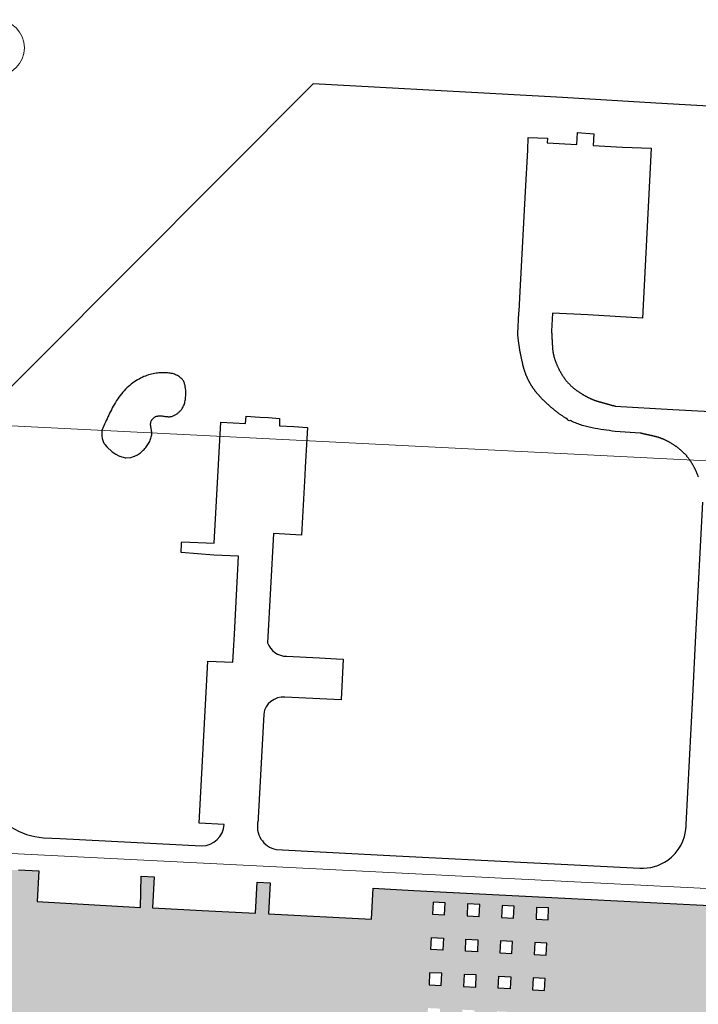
# Model space of a CAD drawing. Header units: millimetres. Extents: x 32690613 to 32693005, y 5343732 to 5344571.
# Tile 149 of 234: x 32692448 to 32692569, y 5344375 to 5344550. Entities that reach past the tile are written whole.
import ezdxf

# ---------------------------------------------------------------- set-up
doc = ezdxf.new("R2010")
doc.units = ezdxf.units.MM
doc.header["$LTSCALE"] = 20
doc.layers.get('0').update_dxf_attribs({"lineweight": 18})
doc.layers.get('DEFPOINTS').update_dxf_attribs({"color": 11, "lineweight": 18})
doc.layers.add('Fläche', color=7, linetype='Continuous', lineweight=18, true_color=0xf0ffe0)
doc.layers.add('Straße', color=30, linetype='Continuous', plot=False)

# ---------------------------------------------------------------- blocks, each defined once
blk = doc.blocks.new('A$C78070446')
for p, q in [((4469505.56, 5343027.12), (4470255.14, 5342959.86)), ((4469498.77, 5342951.42), (4470248.35, 5342884.17))]:
    blk.add_line(p, q)
blk.add_circle((4469734.22, 5343073.94), 5)

msp = doc.modelspace()

# ---------------------------------------------------------------- hatches: boundary and pattern name
at = {"layer": 'Fläche'}
h = msp.add_hatch(color=256, dxfattribs=at)
h.dxf.hatch_style = 1
h.paths.add_polyline_path([(32692528.41, 5344359.03), (32692528.51, 5344361.19), (32692526.37, 5344361.3), (32692526.26, 5344359.14)], flags=16)
h.paths.add_polyline_path([(32692522.58, 5344365.62), (32692522.68, 5344367.77), (32692520.52, 5344367.88), (32692520.42, 5344365.73)], flags=16)
h.paths.add_polyline_path([(32692534.54, 5344358.72), (32692534.65, 5344360.89), (32692532.5, 5344361), (32692532.39, 5344358.83)], flags=16)
h.paths.add_polyline_path([(32692522.28, 5344359.35), (32692522.38, 5344361.49), (32692520.22, 5344361.59), (32692520.11, 5344359.46)], flags=16)
h.paths.add_polyline_path([(32692528.71, 5344365.33), (32692528.82, 5344367.47), (32692526.67, 5344367.58), (32692526.57, 5344365.43)], flags=16)
h.paths.add_polyline_path([(32692534.85, 5344365.03), (32692534.95, 5344367.18), (32692532.8, 5344367.28), (32692532.7, 5344365.13)], flags=16)
h.paths.add_polyline_path([(32692540.66, 5344358.41), (32692540.77, 5344360.6), (32692538.63, 5344360.7), (32692538.53, 5344358.51)], flags=16)
h.paths.add_polyline_path([(32692540.97, 5344364.73), (32692541.07, 5344366.88), (32692538.94, 5344366.98), (32692538.83, 5344364.84)], flags=16)
h.paths.add_polyline_path([(32692533.41, 5344379.85), (32692535.56, 5344379.74), (32692535.46, 5344377.59), (32692533.31, 5344377.7)], flags=16)
h.paths.add_polyline_path([(32692535.15, 5344371.31), (32692535.26, 5344373.46), (32692533.11, 5344373.56), (32692533, 5344371.42)], flags=16)
h.paths.add_polyline_path([(32692522.89, 5344371.91), (32692522.99, 5344374.05), (32692520.82, 5344374.16), (32692520.72, 5344372.01)], flags=16)
h.paths.add_polyline_path([(32692523.19, 5344378.19), (32692523.29, 5344380.34), (32692521.13, 5344380.44), (32692521.02, 5344378.29)], flags=16)
h.paths.add_polyline_path([(32692529.02, 5344371.61), (32692529.12, 5344373.76), (32692526.97, 5344373.86), (32692526.87, 5344371.71)], flags=16)
h.paths.add_polyline_path([(32692527.58, 5344386.43), (32692529.73, 5344386.32), (32692529.63, 5344384.17), (32692527.48, 5344384.28)], flags=16)
h.paths.add_polyline_path([(32692533.61, 5344383.98), (32692535.76, 5344383.88), (32692535.86, 5344386.02), (32692533.72, 5344386.13)], flags=16)
h.paths.add_polyline_path([(32692536.17, 5344392.28), (32692534.02, 5344392.38), (32692533.92, 5344390.26), (32692536.06, 5344390.16)], flags=16)
h.paths.add_polyline_path([(32692541.88, 5344383.58), (32692541.99, 5344385.73), (32692539.85, 5344385.83), (32692539.75, 5344383.68)], flags=16)
h.paths.add_polyline_path([(32692527.18, 5344378), (32692529.32, 5344377.89), (32692529.43, 5344380.04), (32692527.28, 5344380.14)], flags=16)
h.paths.add_polyline_path([(32692523.8, 5344390.75), (32692523.9, 5344392.9), (32692521.74, 5344393.01), (32692521.63, 5344390.86)], flags=16)
h.paths.add_polyline_path([(32692521.43, 5344386.72), (32692523.6, 5344386.62), (32692523.49, 5344384.47), (32692521.33, 5344384.58)], flags=16)
h.paths.add_polyline_path([(32692530.04, 5344392.59), (32692527.89, 5344392.69), (32692527.78, 5344390.56), (32692529.93, 5344390.46)], flags=16)
h.paths.add_polyline_path([(32692542.29, 5344391.97), (32692540.15, 5344392.07), (32692540.05, 5344389.97), (32692542.19, 5344389.86)], flags=16)
h.paths.add_polyline_path([(32692541.58, 5344377.3), (32692541.68, 5344379.44), (32692539.54, 5344379.55), (32692539.44, 5344377.4)], flags=16)
h.paths.add_polyline_path([(32692539.14, 5344371.12), (32692541.27, 5344371.01), (32692541.38, 5344373.16), (32692539.24, 5344373.27)], flags=16)
h.paths.add_polyline_path([(32692507.6, 5344258.6), (32692513.1, 5344258.33), (32692514.11, 5344278.3), (32692508.61, 5344278.58)], flags=16)
h.paths.add_polyline_path([(32692501.87, 5344294.84), (32692473.25, 5344296.12), (32692473.15, 5344294.23), (32692453.72, 5344295.21), (32692451.3, 5344247.17), (32692499.34, 5344244.74), (32692501.76, 5344292.78), (32692501.87, 5344294.91)], flags=16)
edge = h.paths.add_edge_path(flags=17)
edge.add_line((32692439.63, 5344332.41), (32692438.5, 5344311.95))
edge.add_arc((32692438.62, 5344314.85), 2.91, 175.5259, 267.7029, ccw=False)
edge.add_line((32692435.72, 5344315.08), (32692435.72, 5344315.28))
edge.add_line((32692435.72, 5344315.28), (32692436.42, 5344328.83))
edge.add_line((32692436.42, 5344328.83), (32692436.46, 5344329.64))
edge.add_arc((32692439.24, 5344329.67), 2.77, 81.8306, 180.5044, ccw=False)
edge = h.paths.add_edge_path()
edge.add_line((32692446.22, 5344305.07), (32692473.63, 5344303.72))
edge.add_line((32692473.63, 5344303.72), (32692475.22, 5344333.42))
edge.add_line((32692475.22, 5344333.42), (32692457.81, 5344334.46))
edge.add_line((32692457.81, 5344334.46), (32692458.06, 5344339.25))
edge.add_line((32692458.06, 5344339.25), (32692456.84, 5344339.31))
edge.add_line((32692456.84, 5344339.31), (32692444.98, 5344340.27))
edge.add_line((32692444.98, 5344340.27), (32692443.45, 5344340.39))
edge.add_line((32692443.45, 5344340.39), (32692440.05, 5344340.69))
edge.add_arc((32692440.33, 5344343.75), 3.07, 176.3095, 264.6574, ccw=False)
edge.add_line((32692437.27, 5344343.95), (32692437.32, 5344345.25))
edge.add_line((32692437.32, 5344345.25), (32692438.85, 5344375.59))
edge.add_line((32692438.85, 5344375.59), (32692438.89, 5344376.48))
edge.add_line((32692438.89, 5344376.48), (32692439.64, 5344391.15))
edge.add_arc((32692447.66, 5344390.72), 8.03, 87.7264, 176.9193, ccw=False)
edge.add_line((32692447.97, 5344398.75), (32692451.58, 5344398.55))
edge.add_line((32692451.58, 5344398.55), (32692451.29, 5344393.12))
edge.add_line((32692451.29, 5344393.12), (32692469.71, 5344392.06))
edge.add_line((32692469.71, 5344392.06), (32692469.8, 5344397.61))
edge.add_line((32692469.8, 5344397.61), (32692472.11, 5344397.49))
edge.add_line((32692472.11, 5344397.49), (32692471.85, 5344392.01))
edge.add_line((32692471.85, 5344392.01), (32692477.39, 5344391.72))
edge.add_line((32692477.39, 5344391.72), (32692480.63, 5344391.54))
edge.add_line((32692480.63, 5344391.54), (32692490.15, 5344391.07))
edge.add_line((32692490.15, 5344391.07), (32692490.45, 5344396.54))
edge.add_line((32692490.45, 5344396.54), (32692492.74, 5344396.44))
edge.add_line((32692492.74, 5344396.44), (32692492.48, 5344390.94))
edge.add_line((32692492.48, 5344390.94), (32692510.81, 5344390))
edge.add_line((32692510.81, 5344390), (32692511.1, 5344395.47))
edge.add_line((32692511.1, 5344395.47), (32692518.32, 5344395.1))
edge.add_line((32692518.32, 5344395.1), (32692545.19, 5344393.73))
edge.add_line((32692545.19, 5344393.73), (32692582.67, 5344391.83))
edge.add_line((32692582.67, 5344391.83), (32692585.65, 5344391.69))
edge.add_line((32692585.65, 5344391.69), (32692588.83, 5344391.52))
edge.add_line((32692588.83, 5344391.52), (32692592.7, 5344391.33))
edge.add_line((32692592.7, 5344391.33), (32692592.43, 5344385.88))
edge.add_line((32692592.43, 5344385.88), (32692608.63, 5344385.04))
edge.add_line((32692608.63, 5344385.04), (32692608.82, 5344390.5))
edge.add_line((32692608.82, 5344390.5), (32692611.11, 5344390.4))
edge.add_line((32692611.11, 5344390.4), (32692610.99, 5344384.93))
edge.add_line((32692610.99, 5344384.93), (32692626.88, 5344384.11))
edge.add_line((32692626.88, 5344384.11), (32692627.17, 5344389.59))
edge.add_line((32692627.17, 5344389.59), (32692629.47, 5344389.48))
edge.add_line((32692629.47, 5344389.48), (32692629.19, 5344384))
edge.add_line((32692629.19, 5344384), (32692645.25, 5344383.18))
edge.add_line((32692645.25, 5344383.18), (32692645.51, 5344388.68))
edge.add_line((32692645.51, 5344388.68), (32692647.83, 5344388.58))
edge.add_line((32692647.83, 5344388.58), (32692647.59, 5344383.07))
edge.add_line((32692647.59, 5344383.07), (32692663.61, 5344382.27))
edge.add_line((32692663.61, 5344382.27), (32692663.87, 5344387.75))
edge.add_line((32692663.87, 5344387.75), (32692666.18, 5344387.64))
edge.add_line((32692666.18, 5344387.64), (32692665.97, 5344382.15))
edge.add_line((32692665.97, 5344382.15), (32692668.46, 5344382.03))
edge.add_line((32692668.46, 5344382.03), (32692671.59, 5344381.85))
edge.add_line((32692671.59, 5344381.85), (32692681.96, 5344381.35))
edge.add_line((32692681.96, 5344381.35), (32692682.28, 5344386.82))
edge.add_arc((32692681.87, 5344379.29), 7.55, -5.3946, 86.9312, ccw=False)
edge.add_line((32692689.39, 5344378.58), (32692689.35, 5344378.15))
edge.add_line((32692689.35, 5344378.15), (32692688.89, 5344368.97))
edge.add_line((32692688.89, 5344368.97), (32692688.52, 5344361.71))
edge.add_line((32692688.52, 5344361.71), (32692688.01, 5344351.56))
edge.add_line((32692688.01, 5344351.56), (32692687.85, 5344348.54))
edge.add_line((32692687.85, 5344348.54), (32692687.27, 5344337.08))
edge.add_line((32692687.27, 5344337.08), (32692687.06, 5344331.8))
edge.add_line((32692687.06, 5344331.8), (32692686.87, 5344331.03))
edge.add_line((32692686.87, 5344331.03), (32692686.58, 5344330.3))
edge.add_line((32692686.58, 5344330.3), (32692686.2, 5344329.6))
edge.add_line((32692686.2, 5344329.6), (32692685.81, 5344329.07))
edge.add_line((32692685.81, 5344329.07), (32692685.37, 5344328.58))
edge.add_line((32692685.37, 5344328.58), (32692684.87, 5344328.15))
edge.add_line((32692684.87, 5344328.15), (32692684.32, 5344327.85))
edge.add_line((32692684.32, 5344327.85), (32692683.72, 5344327.64))
edge.add_line((32692683.72, 5344327.64), (32692683.1, 5344327.53))
edge.add_line((32692683.1, 5344327.53), (32692682.46, 5344327.52))
edge.add_line((32692682.46, 5344327.52), (32692680.88, 5344327.61))
edge.add_line((32692680.88, 5344327.61), (32692678.2, 5344327.75))
edge.add_line((32692678.2, 5344327.75), (32692676.88, 5344327.82))
edge.add_line((32692676.88, 5344327.82), (32692676.89, 5344328))
edge.add_line((32692676.89, 5344328), (32692675.58, 5344328.07))
edge.add_line((32692675.58, 5344328.07), (32692675.35, 5344323.19))
edge.add_line((32692675.35, 5344323.19), (32692676.63, 5344323.13))
edge.add_line((32692676.63, 5344323.13), (32692679.38, 5344322.95))
edge.add_line((32692679.38, 5344322.95), (32692683.19, 5344322.73))
edge.add_line((32692683.19, 5344322.73), (32692684.83, 5344322.59))
edge.add_line((32692684.83, 5344322.59), (32692685.12, 5344322.45))
edge.add_line((32692685.12, 5344322.45), (32692685.4, 5344322.31))
edge.add_line((32692685.4, 5344322.31), (32692685.66, 5344322.14))
edge.add_line((32692685.66, 5344322.14), (32692685.89, 5344321.95))
edge.add_line((32692685.89, 5344321.95), (32692686.08, 5344321.72))
edge.add_line((32692686.08, 5344321.72), (32692686.22, 5344321.47))
edge.add_line((32692686.22, 5344321.47), (32692686.31, 5344321.2))
edge.add_line((32692686.31, 5344321.2), (32692686.36, 5344320.91))
edge.add_line((32692686.36, 5344320.91), (32692686.37, 5344320.63))
edge.add_line((32692686.37, 5344320.63), (32692685.9, 5344311.03))
edge.add_arc((32692684.23, 5344312.12), 2, 267.9362, 326.948, ccw=False)
edge.add_line((32692684.16, 5344310.13), (32692682.87, 5344310.23))
edge.add_line((32692682.87, 5344310.23), (32692681.48, 5344310.3))
edge.add_line((32692681.48, 5344310.3), (32692679.73, 5344310.4))
edge.add_line((32692679.73, 5344310.4), (32692677.71, 5344310.47))
edge.add_line((32692677.71, 5344310.47), (32692675.79, 5344310.7))
edge.add_line((32692675.79, 5344310.7), (32692674.74, 5344310.75))
edge.add_line((32692674.74, 5344310.75), (32692674.68, 5344309.51))
edge.add_line((32692674.68, 5344309.51), (32692675.73, 5344309.44))
edge.add_line((32692675.73, 5344309.44), (32692684.12, 5344308.86))
edge.add_arc((32692684, 5344307.08), 1.79, 34.8897, 86.1528, ccw=False)
edge.add_line((32692685.47, 5344308.1), (32692685.66, 5344307.65))
edge.add_line((32692685.66, 5344307.65), (32692685.7, 5344307.17))
edge.add_line((32692685.7, 5344307.17), (32692685.36, 5344300.28))
edge.add_line((32692685.36, 5344300.28), (32692685.08, 5344294.78))
edge.add_line((32692685.08, 5344294.78), (32692685.04, 5344293.99))
edge.add_line((32692685.04, 5344293.99), (32692684.97, 5344293.65))
edge.add_line((32692684.97, 5344293.65), (32692684.85, 5344293.33))
edge.add_line((32692684.85, 5344293.33), (32692684.67, 5344293.03))
edge.add_arc((32692683.6, 5344294.26), 1.63, 260.7651, 311.2832, ccw=False)
edge.add_line((32692683.33, 5344292.65), (32692675.92, 5344293.07))
edge.add_line((32692675.92, 5344293.07), (32692674.96, 5344293.14))
edge.add_line((32692674.96, 5344293.14), (32692674.96, 5344293.19))
edge.add_line((32692674.96, 5344293.19), (32692673.9, 5344293.27))
edge.add_line((32692673.9, 5344293.27), (32692673.58, 5344286.76))
edge.add_line((32692673.58, 5344286.76), (32692674.63, 5344286.71))
edge.add_line((32692674.63, 5344286.71), (32692674.58, 5344285.7))
edge.add_line((32692674.58, 5344285.7), (32692676.12, 5344285.59))
edge.add_line((32692676.12, 5344285.59), (32692680.45, 5344285.38))
edge.add_line((32692680.45, 5344285.38), (32692682.78, 5344285.24))
edge.add_line((32692682.78, 5344285.24), (32692682.88, 5344286.24))
edge.add_arc((32692682.83, 5344284.38), 1.85, 46.8391, 88.6658, ccw=False)
edge.add_arc((32692682.83, 5344284.38), 1.85, 31.7447, 46.8391, ccw=False)
edge.add_arc((32692683.19, 5344284.67), 1.4, 1.3173, 29.2777, ccw=False)
edge.add_line((32692684.59, 5344284.71), (32692684.24, 5344277.6))
edge.add_line((32692684.24, 5344277.6), (32692683.93, 5344271.71))
edge.add_line((32692683.93, 5344271.71), (32692683.87, 5344270.8))
edge.add_arc((32692681.49, 5344271), 2.39, 336.2838, 355.392, ccw=False)
edge.add_arc((32692681.49, 5344271), 2.39, 284.7831, 336.2838, ccw=False)
edge.add_arc((32692681.3, 5344275.56), 6.93, 267.5609, 276.6078, ccw=False)
edge.add_line((32692681.01, 5344268.64), (32692670.02, 5344269.18))
edge.add_line((32692670.02, 5344269.18), (32692669.66, 5344263.82))
edge.add_line((32692669.66, 5344263.82), (32692680.74, 5344263.27))
edge.add_arc((32692680.51, 5344260.03), 3.25, 63.679, 86.0403, ccw=False)
edge.add_arc((32692680.74, 5344260.6), 2.64, 50.7097, 62.5415, ccw=False)
edge.add_arc((32692680.74, 5344260.6), 2.64, 8.7759, 50.7097, ccw=False)
edge.add_arc((32692680.74, 5344260.6), 2.64, 3.2222, 8.7759, ccw=False)
edge.add_line((32692683.37, 5344260.75), (32692683.33, 5344259.55))
edge.add_line((32692683.33, 5344259.55), (32692682.6, 5344246.04))
edge.add_line((32692682.6, 5344246.04), (32692682.46, 5344242.43))
edge.add_line((32692682.46, 5344242.43), (32692681.97, 5344232.68))
edge.add_line((32692681.97, 5344232.68), (32692681.28, 5344218.93))
edge.add_arc((32692673.71, 5344218.59), 7.58, -42.3626, 2.5814, ccw=False)
edge.add_arc((32692672, 5344220.05), 9.83, 307.4514, 318.0202, ccw=False)
edge.add_arc((32692673.13, 5344218.97), 8.29, 261.4835, 305.7946, ccw=False)
edge.add_line((32692671.91, 5344210.77), (32692660.42, 5344211.34))
edge.add_line((32692660.42, 5344211.34), (32692657.89, 5344211.45))
edge.add_line((32692657.89, 5344211.45), (32692646.55, 5344211.98))
edge.add_line((32692646.55, 5344211.98), (32692645.36, 5344212.03))
edge.add_arc((32692645.05, 5344215.12), 3.11, 174.915, 275.5961, ccw=False)
edge.add_line((32692641.96, 5344215.4), (32692642.73, 5344227.04))
edge.add_line((32692642.73, 5344227.04), (32692642.85, 5344227.03))
edge.add_line((32692642.85, 5344227.03), (32692649.7, 5344226.69))
edge.add_line((32692649.7, 5344226.69), (32692654.14, 5344226.47))
edge.add_line((32692654.14, 5344226.47), (32692655.75, 5344226.39))
edge.add_line((32692655.75, 5344226.39), (32692655.82, 5344227.78))
edge.add_line((32692655.82, 5344227.78), (32692655.8, 5344227.79))
edge.add_line((32692655.8, 5344227.79), (32692656.16, 5344235.1))
edge.add_line((32692656.16, 5344235.1), (32692652.69, 5344235.27))
edge.add_line((32692652.69, 5344235.27), (32692650.11, 5344235.4))
edge.add_line((32692650.11, 5344235.4), (32692650.08, 5344235.4))
edge.add_line((32692650.08, 5344235.4), (32692635.13, 5344236.15))
edge.add_line((32692635.13, 5344236.15), (32692635.02, 5344233.96))
edge.add_line((32692635.02, 5344233.96), (32692614.61, 5344234.99))
edge.add_line((32692614.61, 5344234.99), (32692614.61, 5344235.14))
edge.add_line((32692614.61, 5344235.14), (32692614.72, 5344237.33))
edge.add_line((32692614.72, 5344237.33), (32692608.96, 5344237.65))
edge.add_line((32692608.96, 5344237.65), (32692600.01, 5344238.05))
edge.add_line((32692600.01, 5344238.05), (32692593.9, 5344238.39))
edge.add_line((32692593.9, 5344238.39), (32692587.77, 5344238.7))
edge.add_line((32692587.77, 5344238.7), (32692589.4, 5344270.83))
edge.add_line((32692589.4, 5344270.83), (32692585.4, 5344271.05))
edge.add_line((32692585.4, 5344271.05), (32692583.7, 5344238.53))
edge.add_line((32692583.7, 5344238.53), (32692583.43, 5344238.54))
edge.add_line((32692583.43, 5344238.54), (32692583.04, 5344237.36))
edge.add_line((32692583.04, 5344237.36), (32692552.15, 5344238.97))
edge.add_line((32692552.15, 5344238.97), (32692552.05, 5344237.01))
edge.add_line((32692552.05, 5344237.01), (32692543.16, 5344237.47))
edge.add_arc((32692541.27, 5344237.89), 1.93, 278.5591, 347.2153, ccw=False)
edge.add_line((32692541.56, 5344235.98), (32692541.33, 5344235.97))
edge.add_line((32692541.33, 5344235.97), (32692530.4, 5344236.52))
edge.add_line((32692530.4, 5344236.52), (32692519.23, 5344237.1))
edge.add_line((32692519.23, 5344237.1), (32692519.33, 5344240.74))
edge.add_line((32692519.33, 5344240.74), (32692512.28, 5344241.09))
edge.add_line((32692512.28, 5344241.09), (32692511.54, 5344227.37))
edge.add_arc((32692501.75, 5344227.9), 9.8, 318.7294, 356.8966, ccw=False)
edge.add_arc((32692503.54, 5344227.14), 7.97, 267.2437, 314.357, ccw=False)
edge.add_line((32692503.16, 5344219.17), (32692503.46, 5344224.65))
edge.add_line((32692503.46, 5344224.65), (32692485.11, 5344225.62))
edge.add_line((32692485.11, 5344225.62), (32692484.79, 5344220.14))
edge.add_line((32692484.79, 5344220.14), (32692482.47, 5344220.25))
edge.add_line((32692482.47, 5344220.25), (32692482.77, 5344225.73))
edge.add_line((32692482.77, 5344225.73), (32692464.46, 5344226.67))
edge.add_line((32692464.46, 5344226.67), (32692464.12, 5344221.18))
edge.add_line((32692464.12, 5344221.18), (32692461.82, 5344221.27))
edge.add_line((32692461.82, 5344221.27), (32692462.12, 5344226.8))
edge.add_line((32692462.12, 5344226.8), (32692456.8, 5344227.05))
edge.add_line((32692456.8, 5344227.05), (32692443.81, 5344227.75))
edge.add_line((32692443.81, 5344227.75), (32692443.46, 5344222.22))
edge.add_line((32692443.46, 5344222.22), (32692438.74, 5344222.48))
edge.add_arc((32692439.41, 5344230.78), 8.33, 227.4731, 265.35, ccw=False)
edge.add_arc((32692444.02, 5344232.27), 12.77, 188.0596, 216.6732, ccw=False)
edge.add_line((32692431.38, 5344230.48), (32692432.19, 5344245.73))
edge.add_line((32692432.19, 5344245.73), (32692432.43, 5344245.72))
edge.add_line((32692432.43, 5344245.72), (32692432.49, 5344246.8))
edge.add_line((32692432.49, 5344246.8), (32692432.22, 5344246.82))
edge.add_line((32692432.22, 5344246.82), (32692432.47, 5344252.18))
edge.add_arc((32692435.69, 5344252.3), 3.22, 88.3956, 182.1283, ccw=False)
edge.add_line((32692435.78, 5344255.52), (32692435.41, 5344259.35))
edge.add_arc((32692435.51, 5344261.85), 2.51, 87.8456, 267.6732, ccw=False)
edge.add_line((32692435.61, 5344264.36), (32692436.34, 5344269.17))
edge.add_arc((32692436.71, 5344272.41), 3.26, 183.561, 263.4512, ccw=False)
edge.add_line((32692433.46, 5344272.21), (32692434.62, 5344293.48))
edge.add_line((32692434.62, 5344293.48), (32692434.79, 5344296.48))
edge.add_arc((32692437.77, 5344296.19), 3, 86.0271, 174.5412, ccw=False)
edge.add_line((32692437.98, 5344299.18), (32692441.34, 5344298.96))
edge.add_line((32692441.34, 5344298.96), (32692442.85, 5344298.85))
edge.add_line((32692442.85, 5344298.85), (32692445.77, 5344298.62))
edge.add_line((32692445.77, 5344298.62), (32692445.89, 5344298.62))
edge.add_line((32692445.89, 5344298.62), (32692446.22, 5344305.07))

# ---------------------------------------------------------------- linework, layer by layer
at = {"layer": 'Straße'}
for points in [[(32692702.47, 5344527.18), (32692682.7, 5344528.24), (32692662.93, 5344529.42), (32692643.2, 5344530.51), (32692632.86, 5344531.09), (32692613.19, 5344532.23), (32692607.06, 5344532.6), (32692585.34, 5344533.8), (32692561.38, 5344535.17), (32692544.78, 5344536.19), (32692535.11, 5344536.71), (32692500.4, 5344538.65), (32692434.75, 5344472.77)], [(32692447.97, 5344398.75), (32692451.58, 5344398.55), (32692451.29, 5344393.12), (32692469.71, 5344392.06), (32692469.8, 5344397.61), (32692472.11, 5344397.49), (32692471.85, 5344392.01), (32692477.39, 5344391.72), (32692480.63, 5344391.54), (32692490.15, 5344391.07), (32692490.45, 5344396.54), (32692492.74, 5344396.44), (32692492.48, 5344390.94), (32692510.81, 5344390), (32692511.1, 5344395.47), (32692518.32, 5344395.1), (32692545.19, 5344393.73), (32692582.67, 5344391.83)], [(32692527.18, 5344378), (32692529.32, 5344377.89), (32692529.43, 5344380.04), (32692527.28, 5344380.14), (32692527.18, 5344378)], [(32692533.41, 5344379.85), (32692535.56, 5344379.74), (32692535.46, 5344377.59), (32692533.31, 5344377.7), (32692533.41, 5344379.85)]]:
    msp.add_lwpolyline(points, dxfattribs=at)
for points in [[(32692568.94, 5344468.69), (32692568.91, 5344468.76), (32692568.89, 5344468.83), (32692568.86, 5344468.9), (32692568.83, 5344468.98), (32692568.8, 5344469.05), (32692568.77, 5344469.12), (32692568.75, 5344469.2), (32692568.71, 5344469.27), (32692568.68, 5344469.35), (32692568.65, 5344469.42), (32692568.62, 5344469.5), (32692568.59, 5344469.57), (32692568.55, 5344469.65), (32692568.52, 5344469.72), (32692568.48, 5344469.8), (32692568.45, 5344469.87), (32692568.41, 5344469.95), (32692568.38, 5344470.03), (32692568.34, 5344470.1), (32692568.3, 5344470.18), (32692568.26, 5344470.26), (32692568.22, 5344470.33), (32692568.18, 5344470.41), (32692568.14, 5344470.49), (32692568.1, 5344470.57), (32692568.06, 5344470.65), (32692568.01, 5344470.72), (32692567.97, 5344470.8), (32692567.92, 5344470.88), (32692567.88, 5344470.96), (32692567.83, 5344471.04), (32692567.79, 5344471.11), (32692567.74, 5344471.19), (32692567.69, 5344471.26), (32692567.65, 5344471.34), (32692567.6, 5344471.41), (32692567.55, 5344471.49), (32692567.5, 5344471.56), (32692567.45, 5344471.63), (32692567.4, 5344471.71), (32692567.35, 5344471.78), (32692567.29, 5344471.85), (32692567.24, 5344471.92), (32692567.19, 5344471.99), (32692567.13, 5344472.06), (32692567.08, 5344472.13), (32692567.02, 5344472.2), (32692566.97, 5344472.26), (32692566.91, 5344472.33), (32692566.86, 5344472.4), (32692566.8, 5344472.47), (32692566.74, 5344472.53), (32692566.68, 5344472.6), (32692566.62, 5344472.66), (32692566.56, 5344472.73), (32692566.5, 5344472.79), (32692566.44, 5344472.85), (32692566.38, 5344472.92), (32692566.32, 5344472.98), (32692566.25, 5344473.04), (32692566.19, 5344473.1), (32692566.13, 5344473.16), (32692566.06, 5344473.22), (32692566, 5344473.28), (32692565.93, 5344473.34), (32692565.86, 5344473.4), (32692565.8, 5344473.46), (32692565.73, 5344473.52), (32692565.66, 5344473.57), (32692565.59, 5344473.63), (32692565.52, 5344473.69), (32692565.45, 5344473.74), (32692565.38, 5344473.8), (32692565.31, 5344473.85), (32692565.24, 5344473.9), (32692565.17, 5344473.96), (32692565.09, 5344474.01), (32692565.02, 5344474.06), (32692564.94, 5344474.11), (32692564.87, 5344474.17), (32692564.8, 5344474.22), (32692564.72, 5344474.27), (32692564.65, 5344474.31), (32692564.58, 5344474.36), (32692564.5, 5344474.41), (32692564.43, 5344474.46), (32692564.36, 5344474.5), (32692564.28, 5344474.55), (32692564.21, 5344474.59), (32692564.14, 5344474.64), (32692564.07, 5344474.68), (32692563.99, 5344474.72), (32692563.92, 5344474.77), (32692563.85, 5344474.81), (32692563.78, 5344474.85), (32692563.71, 5344474.89), (32692563.64, 5344474.93), (32692563.57, 5344474.96), (32692563.49, 5344475), (32692563.42, 5344475.04), (32692563.35, 5344475.08), (32692563.28, 5344475.11), (32692563.21, 5344475.15), (32692563.14, 5344475.18), (32692563.07, 5344475.21), (32692563, 5344475.25), (32692562.93, 5344475.28), (32692562.87, 5344475.31), (32692562.8, 5344475.34), (32692562.73, 5344475.37), (32692562.66, 5344475.4), (32692562.59, 5344475.43), (32692562.52, 5344475.46), (32692562.45, 5344475.48), (32692562.39, 5344475.51), (32692562.32, 5344475.54), (32692562.25, 5344475.56), (32692562.18, 5344475.59), (32692562.12, 5344475.61), (32692562.05, 5344475.63), (32692561.98, 5344475.65), (32692561.91, 5344475.68), (32692561.85, 5344475.7), (32692561.78, 5344475.72), (32692561.72, 5344475.74), (32692561.65, 5344475.76), (32692561.58, 5344475.77), (32692561.52, 5344475.79), (32692561.45, 5344475.81), (32692561.39, 5344475.82), (32692561.32, 5344475.84), (32692561.26, 5344475.85), (32692561.19, 5344475.87), (32692561.13, 5344475.89), (32692561.07, 5344475.9), (32692561, 5344475.92), (32692560.94, 5344475.93), (32692560.88, 5344475.95), (32692560.82, 5344475.96), (32692560.76, 5344475.97), (32692560.7, 5344475.99), (32692560.63, 5344476), (32692560.57, 5344476.02), (32692560.52, 5344476.03), (32692560.46, 5344476.05), (32692560.4, 5344476.06), (32692560.34, 5344476.07), (32692560.28, 5344476.09), (32692560.22, 5344476.1), (32692560.17, 5344476.11), (32692560.11, 5344476.13), (32692560.05, 5344476.14), (32692560, 5344476.15), (32692559.94, 5344476.17), (32692559.89, 5344476.18), (32692559.83, 5344476.19), (32692559.78, 5344476.2), (32692559.72, 5344476.22), (32692559.67, 5344476.23), (32692559.62, 5344476.24), (32692559.57, 5344476.25), (32692559.51, 5344476.27), (32692559.46, 5344476.28), (32692559.41, 5344476.29), (32692559.36, 5344476.3), (32692559.31, 5344476.31), (32692559.26, 5344476.32), (32692559.21, 5344476.34), (32692559.16, 5344476.35), (32692559.11, 5344476.36), (32692559.06, 5344476.37), (32692559.02, 5344476.38), (32692558.97, 5344476.39), (32692558.92, 5344476.4), (32692558.87, 5344476.41), (32692558.83, 5344476.42), (32692558.78, 5344476.43), (32692558.74, 5344476.44), (32692558.69, 5344476.45), (32692558.65, 5344476.46), (32692558.6, 5344476.47), (32692554.15, 5344476.76), (32692553.63, 5344476.83), (32692553.12, 5344476.91), (32692552.6, 5344476.98), (32692552.09, 5344477.06), (32692551.57, 5344477.14), (32692551.06, 5344477.23), (32692550.55, 5344477.32), (32692550.04, 5344477.41), (32692549.78, 5344477.46), (32692549.53, 5344477.52), (32692549.28, 5344477.58), (32692549.03, 5344477.64), (32692548.78, 5344477.7), (32692548.54, 5344477.77), (32692548.29, 5344477.85), (32692548.05, 5344477.93), (32692547.81, 5344478.01), (32692547.57, 5344478.1), (32692547.33, 5344478.19), (32692547.09, 5344478.29), (32692546.85, 5344478.38), (32692546.62, 5344478.49), (32692546.39, 5344478.6), (32692546.16, 5344478.71, -0.470152), (32692545.61, 5344478.99), (32692545.52, 5344479.05), (32692545.42, 5344479.1), (32692545.33, 5344479.16), (32692545.23, 5344479.21), (32692545.13, 5344479.27), (32692545.04, 5344479.33), (32692544.94, 5344479.39), (32692544.84, 5344479.46), (32692544.74, 5344479.52), (32692544.64, 5344479.59), (32692544.54, 5344479.65), (32692544.44, 5344479.72), (32692544.34, 5344479.79), (32692544.24, 5344479.87), (32692544.14, 5344479.94), (32692544.04, 5344480.02), (32692543.93, 5344480.1), (32692543.83, 5344480.17), (32692543.73, 5344480.25), (32692543.62, 5344480.34), (32692543.52, 5344480.42), (32692543.41, 5344480.51), (32692543.3, 5344480.59), (32692543.2, 5344480.68), (32692543.09, 5344480.77), (32692542.98, 5344480.86), (32692542.87, 5344480.96), (32692542.76, 5344481.05), (32692542.65, 5344481.15), (32692542.54, 5344481.24), (32692542.43, 5344481.34), (32692542.32, 5344481.44), (32692542.2, 5344481.55), (32692542.09, 5344481.65), (32692541.98, 5344481.76), (32692541.86, 5344481.86), (32692541.75, 5344481.97), (32692541.63, 5344482.08), (32692541.52, 5344482.2), (32692541.4, 5344482.31), (32692541.28, 5344482.42), (32692541.16, 5344482.54), (32692541.05, 5344482.66), (32692540.99, 5344482.72), (32692540.93, 5344482.78), (32692540.87, 5344482.84), (32692540.81, 5344482.9), (32692540.76, 5344482.96), (32692540.7, 5344483.02), (32692540.65, 5344483.08), (32692540.59, 5344483.14), (32692540.54, 5344483.2), (32692540.48, 5344483.27), (32692540.43, 5344483.33), (32692540.37, 5344483.39), (32692540.32, 5344483.45), (32692540.27, 5344483.51), (32692540.22, 5344483.58), (32692540.16, 5344483.64), (32692540.11, 5344483.7), (32692540.06, 5344483.77), (32692540.01, 5344483.83), (32692539.96, 5344483.89), (32692539.91, 5344483.96), (32692539.87, 5344484.02), (32692539.82, 5344484.09), (32692539.77, 5344484.15), (32692539.72, 5344484.22), (32692539.67, 5344484.28), (32692539.63, 5344484.35), (32692539.58, 5344484.41), (32692539.54, 5344484.48), (32692539.49, 5344484.55), (32692539.45, 5344484.61), (32692539.4, 5344484.68), (32692539.36, 5344484.75), (32692539.32, 5344484.81), (32692539.27, 5344484.88), (32692539.23, 5344484.95), (32692539.19, 5344485.02), (32692539.15, 5344485.09), (32692539.11, 5344485.15), (32692539.07, 5344485.22), (32692539.03, 5344485.29), (32692538.99, 5344485.36), (32692538.95, 5344485.43), (32692538.91, 5344485.5), (32692538.88, 5344485.57), (32692538.84, 5344485.64), (32692538.8, 5344485.71), (32692538.76, 5344485.78), (32692538.73, 5344485.85), (32692538.69, 5344485.92), (32692538.66, 5344485.99), (32692538.62, 5344486.06), (32692538.59, 5344486.14), (32692538.56, 5344486.21), (32692538.52, 5344486.28), (32692538.49, 5344486.35), (32692538.46, 5344486.42), (32692538.43, 5344486.5), (32692538.39, 5344486.57), (32692538.36, 5344486.64), (32692538.33, 5344486.72), (32692538.3, 5344486.79), (32692538.27, 5344486.87), (32692538.25, 5344486.94), (32692538.22, 5344487.01), (32692538.19, 5344487.09), (32692538.16, 5344487.16), (32692538.14, 5344487.24), (32692538.11, 5344487.31), (32692538.08, 5344487.39), (32692538.06, 5344487.47), (32692538.03, 5344487.54), (32692538.01, 5344487.62), (32692537.98, 5344487.69), (32692537.96, 5344487.77), (32692537.94, 5344487.85), (32692537.91, 5344487.93), (32692537.89, 5344488), (32692537.87, 5344488.08), (32692537.85, 5344488.16), (32692537.83, 5344488.24), (32692537.81, 5344488.32), (32692537.79, 5344488.39), (32692537.77, 5344488.47), (32692537.73, 5344488.63), (32692537.69, 5344488.79), (32692537.66, 5344488.94), (32692537.62, 5344489.1), (32692537.59, 5344489.25), (32692537.55, 5344489.4), (32692537.52, 5344489.55), (32692537.49, 5344489.7), (32692537.46, 5344489.85), (32692537.42, 5344490), (32692537.39, 5344490.15), (32692537.36, 5344490.29), (32692537.34, 5344490.43), (32692537.31, 5344490.58), (32692537.28, 5344490.72), (32692537.25, 5344490.86), (32692537.23, 5344491), (32692537.2, 5344491.13), (32692537.18, 5344491.27), (32692537.15, 5344491.4), (32692537.13, 5344491.54), (32692537.11, 5344491.67), (32692537.09, 5344491.8), (32692537.07, 5344491.93), (32692537.04, 5344492.06), (32692537.03, 5344492.19), (32692537.01, 5344492.32), (32692536.99, 5344492.44), (32692536.97, 5344492.57), (32692536.95, 5344492.69), (32692536.94, 5344492.81), (32692536.92, 5344492.93), (32692536.91, 5344493.05), (32692536.89, 5344493.17), (32692536.88, 5344493.29), (32692536.87, 5344493.4), (32692536.86, 5344493.52), (32692536.85, 5344493.63), (32692536.84, 5344493.74), (32692536.83, 5344493.85), (32692536.82, 5344493.96), (32692536.81, 5344494.07), (32692536.8, 5344494.18), (32692537, 5344497.85), (32692537.03, 5344498.18), (32692537.21, 5344501.69), (32692538.18, 5344519.44), (32692538.57, 5344526.85), (32692538.67, 5344529.09), (32692542.1, 5344528.93), (32692542.06, 5344528.1), (32692547.31, 5344527.85), (32692547.41, 5344529.95), (32692550.35, 5344529.75), (32692550.23, 5344527.65), (32692555.46, 5344527.36), (32692560.54, 5344527.15), (32692558.97, 5344496.95), (32692549.29, 5344497.49), (32692543.01, 5344497.81), (32692542.82, 5344494.63), (32692542.82, 5344494.58), (32692542.82, 5344494.53), (32692542.83, 5344494.48), (32692542.83, 5344494.43), (32692542.83, 5344494.38), (32692542.83, 5344494.33), (32692542.84, 5344494.28), (32692542.84, 5344494.23), (32692542.84, 5344494.18), (32692542.84, 5344494.13), (32692542.85, 5344494.08), (32692542.85, 5344494.02), (32692542.85, 5344493.97), (32692542.85, 5344493.92), (32692542.86, 5344493.86), (32692542.86, 5344493.81), (32692542.86, 5344493.75), (32692542.86, 5344493.7), (32692542.87, 5344493.64), (32692542.87, 5344493.59), (32692542.87, 5344493.53), (32692542.88, 5344493.47), (32692542.88, 5344493.41), (32692542.88, 5344493.36), (32692542.89, 5344493.3), (32692542.89, 5344493.24), (32692542.89, 5344493.18), (32692542.9, 5344493.12), (32692542.9, 5344493.06), (32692542.9, 5344493), (32692542.91, 5344492.94), (32692542.91, 5344492.87), (32692542.91, 5344492.81), (32692542.92, 5344492.75), (32692542.92, 5344492.69), (32692542.92, 5344492.62), (32692542.93, 5344492.56), (32692542.93, 5344492.49), (32692542.94, 5344492.43), (32692542.94, 5344492.36), (32692542.94, 5344492.3), (32692542.95, 5344492.23), (32692542.95, 5344492.17), (32692542.96, 5344492.1), (32692542.96, 5344492.03), (32692542.96, 5344491.96), (32692542.97, 5344491.89), (32692542.97, 5344491.82), (32692542.98, 5344491.76), (32692542.98, 5344491.69), (32692542.99, 5344491.61), (32692542.99, 5344491.54), (32692543, 5344491.47), (32692543, 5344491.4), (32692543.01, 5344491.33), (32692543.02, 5344491.26), (32692543.03, 5344491.19), (32692543.04, 5344491.11), (32692543.05, 5344491.04), (32692543.06, 5344490.97), (32692543.07, 5344490.89), (32692543.08, 5344490.82), (32692543.1, 5344490.75), (32692543.11, 5344490.67), (32692543.13, 5344490.6), (32692543.14, 5344490.52), (32692543.16, 5344490.45), (32692543.18, 5344490.37), (32692543.2, 5344490.29), (32692543.21, 5344490.22), (32692543.23, 5344490.14), (32692543.25, 5344490.06), (32692543.28, 5344489.99), (32692543.3, 5344489.91), (32692543.32, 5344489.83), (32692543.35, 5344489.75), (32692543.37, 5344489.67), (32692543.4, 5344489.6), (32692543.42, 5344489.52), (32692543.45, 5344489.44), (32692543.48, 5344489.36), (32692543.5, 5344489.28), (32692543.53, 5344489.2), (32692543.56, 5344489.12), (32692543.59, 5344489.04), (32692543.63, 5344488.96), (32692543.66, 5344488.87), (32692543.69, 5344488.79), (32692543.73, 5344488.71), (32692543.76, 5344488.63), (32692543.8, 5344488.54), (32692543.83, 5344488.46), (32692543.87, 5344488.38), (32692543.91, 5344488.29), (32692543.95, 5344488.21), (32692543.99, 5344488.13), (32692544.03, 5344488.04), (32692544.07, 5344487.96), (32692544.11, 5344487.87), (32692544.15, 5344487.79), (32692544.2, 5344487.7), (32692544.24, 5344487.61), (32692544.29, 5344487.53), (32692544.33, 5344487.44), (32692544.38, 5344487.36), (32692544.42, 5344487.27), (32692544.47, 5344487.19), (32692544.52, 5344487.11), (32692544.57, 5344487.02), (32692544.62, 5344486.94), (32692544.67, 5344486.86), (32692544.72, 5344486.78), (32692544.77, 5344486.7), (32692544.82, 5344486.62), (32692544.88, 5344486.54), (32692544.93, 5344486.46), (32692544.98, 5344486.39), (32692545.04, 5344486.31), (32692545.09, 5344486.23), (32692545.15, 5344486.16), (32692545.21, 5344486.08), (32692545.26, 5344486.01), (32692545.32, 5344485.94), (32692545.38, 5344485.86), (32692545.44, 5344485.79), (32692545.5, 5344485.72), (32692545.56, 5344485.65), (32692545.62, 5344485.58), (32692545.68, 5344485.51), (32692545.74, 5344485.44), (32692545.81, 5344485.37), (32692545.87, 5344485.3), (32692545.93, 5344485.23), (32692546, 5344485.17), (32692546.06, 5344485.1), (32692546.13, 5344485.04), (32692546.2, 5344484.97), (32692546.26, 5344484.91), (32692546.33, 5344484.84), (32692546.4, 5344484.78), (32692546.47, 5344484.72), (32692546.54, 5344484.66), (32692546.61, 5344484.6), (32692546.68, 5344484.53), (32692546.75, 5344484.48), (32692546.83, 5344484.42), (32692546.9, 5344484.36), (32692546.97, 5344484.3), (32692547.05, 5344484.24), (32692547.12, 5344484.19), (32692547.2, 5344484.13), (32692547.27, 5344484.07), (32692547.35, 5344484.02), (32692547.43, 5344483.97), (32692547.51, 5344483.91), (32692547.58, 5344483.86), (32692547.66, 5344483.81), (32692547.74, 5344483.76), (32692547.81, 5344483.71), (32692547.89, 5344483.66), (32692547.97, 5344483.61), (32692548.04, 5344483.56), (32692548.12, 5344483.51), (32692548.2, 5344483.46), (32692548.27, 5344483.42), (32692548.35, 5344483.37), (32692548.42, 5344483.32), (32692548.5, 5344483.28), (32692548.57, 5344483.24), (32692548.65, 5344483.19), (32692548.72, 5344483.15), (32692548.8, 5344483.11), (32692548.87, 5344483.07), (32692548.95, 5344483.03), (32692549.02, 5344482.99), (32692549.09, 5344482.95), (32692549.17, 5344482.91), (32692549.24, 5344482.87), (32692549.31, 5344482.83), (32692549.39, 5344482.8), (32692549.46, 5344482.76), (32692549.53, 5344482.73), (32692549.61, 5344482.69), (32692549.68, 5344482.66), (32692549.75, 5344482.62), (32692549.82, 5344482.59), (32692549.9, 5344482.56), (32692549.97, 5344482.53), (32692550.04, 5344482.5), (32692550.11, 5344482.47), (32692550.18, 5344482.44), (32692550.25, 5344482.41), (32692550.33, 5344482.38), (32692550.4, 5344482.35), (32692550.47, 5344482.33), (32692550.54, 5344482.3), (32692550.61, 5344482.28), (32692550.68, 5344482.25), (32692550.75, 5344482.23), (32692550.82, 5344482.21), (32692550.89, 5344482.18), (32692550.96, 5344482.16), (32692551.03, 5344482.14), (32692551.1, 5344482.12), (32692551.17, 5344482.1), (32692551.23, 5344482.08), (32692551.3, 5344482.06), (32692551.37, 5344482.04), (32692551.44, 5344482.02), (32692551.5, 5344482), (32692551.57, 5344481.99), (32692551.64, 5344481.97), (32692551.7, 5344481.95), (32692551.77, 5344481.93), (32692551.83, 5344481.91), (32692551.9, 5344481.89), (32692551.96, 5344481.88), (32692552.02, 5344481.86), (32692552.09, 5344481.84), (32692552.15, 5344481.82), (32692552.21, 5344481.8), (32692552.27, 5344481.79), (32692552.33, 5344481.77), (32692552.4, 5344481.75), (32692552.46, 5344481.74), (32692552.52, 5344481.72), (32692552.58, 5344481.7), (32692552.63, 5344481.69), (32692552.69, 5344481.67), (32692552.75, 5344481.65), (32692552.81, 5344481.64), (32692552.87, 5344481.62), (32692552.92, 5344481.61), (32692552.98, 5344481.59), (32692553.04, 5344481.58), (32692553.09, 5344481.56), (32692553.15, 5344481.55), (32692553.2, 5344481.53), (32692553.25, 5344481.52), (32692553.31, 5344481.5), (32692553.36, 5344481.49), (32692553.41, 5344481.47), (32692553.47, 5344481.46), (32692553.52, 5344481.44), (32692553.57, 5344481.43), (32692553.62, 5344481.41), (32692553.67, 5344481.4), (32692553.72, 5344481.39), (32692553.77, 5344481.37), (32692553.82, 5344481.36), (32692553.87, 5344481.35), (32692553.92, 5344481.33), (32692553.97, 5344481.32), (32692554.01, 5344481.31), (32692554.06, 5344481.3), (32692554.11, 5344481.28), (32692564.39, 5344480.68), (32692574.43, 5344480.11)], [(32692442.59, 5344410.87, 0.263284), (32692452.43, 5344404.47), (32692455.42, 5344404.33), (32692480.56, 5344403.01, 0.393578), (32692484.59, 5344406.85), (32692480.12, 5344407.08), (32692481.66, 5344435.9), (32692486.12, 5344435.68), (32692486.23, 5344437.73), (32692486.4, 5344440.72), (32692487.15, 5344454.55), (32692482.76, 5344454.78), (32692476.92, 5344455.24), (32692476.99, 5344456.76), (32692477, 5344456.96), (32692477.01, 5344457.14), (32692482.79, 5344456.86), (32692483.96, 5344478.43), (32692488.39, 5344478.17), (32692488.48, 5344479.49), (32692490.93, 5344479.33), (32692492.43, 5344479.25), (32692494.43, 5344479.1), (32692494.39, 5344477.78), (32692496.97, 5344477.63), (32692499.39, 5344477.47), (32692498.99, 5344470.44), (32692498.9, 5344468.99), (32692498.33, 5344458.33), (32692493.35, 5344458.6), (32692492.3, 5344439.17, 0.331215), (32692495.67, 5344436.77), (32692501.55, 5344436.48), (32692504.55, 5344436.31), (32692505.73, 5344436.25), (32692505.37, 5344429.03), (32692504.09, 5344429.05), (32692495.39, 5344429.46, 0.404286), (32692491.61, 5344426.48), (32692490.62, 5344408.02), (32692490.61, 5344407.51, 0.430319), (32692493.85, 5344402.36), (32692501.64, 5344401.94), (32692515.17, 5344401.25), (32692538.49, 5344400.08), (32692544.51, 5344399.75), (32692558.52, 5344399.05), (32692558.52, 5344399.05, 0.168447), (32692563.48, 5344400.47, 0.227141), (32692566.76, 5344406.46), (32692566.79, 5344406.82), (32692567.94, 5344429.57), (32692568.5, 5344440.48), (32692569.71, 5344464.18)]]:
    msp.add_lwpolyline(points, format="xyb", dxfattribs=at)
for points in [[(32692466.97, 5344472.08), (32692467.05, 5344472.07), (32692467.91, 5344472.13), (32692467.96, 5344472.14), (32692467.99, 5344472.15), (32692468.64, 5344472.36), (32692468.67, 5344472.37), (32692468.75, 5344472.41), (32692468.94, 5344472.5), (32692469.13, 5344472.6), (32692469.31, 5344472.72), (32692469.5, 5344472.85), (32692469.67, 5344472.98), (32692469.85, 5344473.11), (32692470.01, 5344473.26), (32692470.17, 5344473.41), (32692470.33, 5344473.56), (32692470.48, 5344473.72), (32692470.62, 5344473.89), (32692470.76, 5344474.07), (32692470.89, 5344474.24), (32692471.01, 5344474.42), (32692471.12, 5344474.61), (32692471.22, 5344474.8), (32692471.32, 5344474.99), (32692471.41, 5344475.19), (32692471.49, 5344475.39), (32692471.55, 5344475.59), (32692471.61, 5344475.79), (32692471.65, 5344475.97), (32692471.68, 5344476.15), (32692471.7, 5344476.32), (32692471.7, 5344476.49), (32692471.69, 5344476.64), (32692471.67, 5344476.8), (32692471.65, 5344476.94), (32692471.62, 5344477.07), (32692471.6, 5344477.19), (32692471.58, 5344477.3), (32692471.56, 5344477.4), (32692471.55, 5344477.49), (32692471.53, 5344477.57), (32692471.52, 5344477.64), (32692471.51, 5344477.7), (32692471.5, 5344477.77), (32692471.5, 5344477.84), (32692471.49, 5344477.9), (32692471.49, 5344477.98), (32692471.49, 5344478.05), (32692471.49, 5344478.12), (32692471.49, 5344478.2), (32692471.5, 5344478.27), (32692471.51, 5344478.35), (32692471.52, 5344478.42), (32692471.55, 5344478.5), (32692471.57, 5344478.57), (32692471.6, 5344478.64), (32692471.64, 5344478.71), (32692471.68, 5344478.78), (32692471.73, 5344478.84), (32692471.78, 5344478.91), (32692471.83, 5344478.97), (32692471.88, 5344479.03), (32692471.94, 5344479.09), (32692472, 5344479.15), (32692472.06, 5344479.21), (32692472.12, 5344479.26), (32692472.19, 5344479.31), (32692472.27, 5344479.36), (32692472.35, 5344479.4), (32692472.44, 5344479.43), (32692472.53, 5344479.46), (32692472.63, 5344479.49), (32692472.74, 5344479.51), (32692472.85, 5344479.52), (32692472.97, 5344479.53), (32692473.09, 5344479.54), (32692473.2, 5344479.54), (32692473.32, 5344479.54), (32692473.43, 5344479.53), (32692473.55, 5344479.52), (32692473.66, 5344479.5), (32692473.77, 5344479.49), (32692473.88, 5344479.47), (32692474, 5344479.45), (32692474.12, 5344479.43), (32692474.23, 5344479.42), (32692474.36, 5344479.41), (32692474.48, 5344479.4), (32692474.6, 5344479.39), (32692474.73, 5344479.39), (32692474.86, 5344479.39), (32692474.99, 5344479.4), (32692475.11, 5344479.42), (32692475.24, 5344479.44), (32692475.36, 5344479.48), (32692475.49, 5344479.53), (32692475.61, 5344479.58), (32692475.73, 5344479.64), (32692475.85, 5344479.71), (32692475.97, 5344479.78), (32692476.08, 5344479.85), (32692476.19, 5344479.92), (32692476.29, 5344480), (32692476.39, 5344480.07), (32692476.49, 5344480.15), (32692476.58, 5344480.23), (32692476.68, 5344480.31), (32692476.76, 5344480.41), (32692476.85, 5344480.51), (32692476.94, 5344480.63), (32692477.03, 5344480.75), (32692477.11, 5344480.88), (32692477.2, 5344481.03), (32692477.28, 5344481.18), (32692477.36, 5344481.34), (32692477.43, 5344481.51), (32692477.49, 5344481.68), (32692477.55, 5344481.86), (32692477.6, 5344482.05), (32692477.64, 5344482.25), (32692477.68, 5344482.45), (32692477.7, 5344482.67), (32692477.72, 5344482.88), (32692477.74, 5344483.08), (32692477.75, 5344483.28), (32692477.76, 5344483.47), (32692477.76, 5344483.65), (32692477.75, 5344483.83), (32692477.74, 5344484), (32692477.73, 5344484.16), (32692477.71, 5344484.31), (32692477.69, 5344484.47), (32692477.66, 5344484.62), (32692477.64, 5344484.77), (32692477.61, 5344484.92), (32692477.57, 5344485.06), (32692477.54, 5344485.21), (32692477.5, 5344485.35), (32692477.45, 5344485.49), (32692477.39, 5344485.63), (32692477.31, 5344485.76), (32692477.23, 5344485.89), (32692477.13, 5344486.02), (32692477.02, 5344486.14), (32692476.89, 5344486.27), (32692476.76, 5344486.39), (32692476.61, 5344486.5), (32692476.45, 5344486.6), (32692476.29, 5344486.7), (32692476.12, 5344486.79), (32692475.94, 5344486.87), (32692475.75, 5344486.94), (32692475.56, 5344487), (32692475.36, 5344487.05), (32692475.15, 5344487.09), (32692474.94, 5344487.13), (32692474.73, 5344487.16), (32692474.51, 5344487.18), (32692474.3, 5344487.2), (32692474.08, 5344487.21), (32692473.86, 5344487.22), (32692473.64, 5344487.21), (32692473.41, 5344487.21), (32692473.18, 5344487.19), (32692472.94, 5344487.17), (32692472.7, 5344487.14), (32692472.45, 5344487.11), (32692472.19, 5344487.07), (32692471.93, 5344487.02), (32692471.66, 5344486.96), (32692471.39, 5344486.9), (32692471.11, 5344486.82), (32692470.84, 5344486.74), (32692470.56, 5344486.63), (32692470.28, 5344486.52), (32692470, 5344486.39), (32692469.71, 5344486.26), (32692469.43, 5344486.1), (32692469.14, 5344485.94), (32692468.86, 5344485.77), (32692468.59, 5344485.59), (32692468.32, 5344485.39), (32692468.05, 5344485.19), (32692467.79, 5344484.97), (32692467.53, 5344484.75), (32692467.27, 5344484.51), (32692467.02, 5344484.27), (32692466.78, 5344484.01), (32692466.54, 5344483.74), (32692466.31, 5344483.46), (32692466.08, 5344483.18), (32692465.86, 5344482.88), (32692465.65, 5344482.57), (32692465.44, 5344482.25), (32692465.24, 5344481.93), (32692465.04, 5344481.6), (32692464.85, 5344481.28), (32692464.67, 5344480.96), (32692464.5, 5344480.64), (32692464.33, 5344480.32), (32692464.18, 5344480), (32692464.03, 5344479.68), (32692463.88, 5344479.36), (32692463.73, 5344479.04), (32692463.59, 5344478.72), (32692463.45, 5344478.4), (32692463.31, 5344478.08), (32692463.16, 5344477.75), (32692463.11, 5344477.63), (32692463.11, 5344477.63), (32692462.81, 5344476.91), (32692462.79, 5344476.62), (32692462.79, 5344476.59), (32692462.78, 5344476.5), (32692462.78, 5344476.11), (32692462.78, 5344476.01), (32692462.84, 5344475.51), (32692463.02, 5344474.99), (32692463.04, 5344474.95), (32692463.19, 5344474.7), (32692463.26, 5344474.59), (32692463.34, 5344474.48), (32692463.36, 5344474.46), (32692463.69, 5344474.04), (32692464.65, 5344473.16), (32692465.28, 5344472.71), (32692465.83, 5344472.42), (32692465.96, 5344472.36), (32692465.99, 5344472.35)], [(32692523.8, 5344390.75), (32692523.9, 5344392.9), (32692521.74, 5344393.01), (32692521.63, 5344390.86)], [(32692530.04, 5344392.59), (32692527.89, 5344392.69), (32692527.78, 5344390.56), (32692529.93, 5344390.46)], [(32692536.17, 5344392.28), (32692534.02, 5344392.38), (32692533.92, 5344390.26), (32692536.06, 5344390.16)], [(32692542.29, 5344391.97), (32692540.15, 5344392.07), (32692540.05, 5344389.97), (32692542.19, 5344389.86)], [(32692521.43, 5344386.72), (32692523.6, 5344386.62), (32692523.49, 5344384.47), (32692521.33, 5344384.58)], [(32692527.58, 5344386.43), (32692529.73, 5344386.32), (32692529.63, 5344384.17), (32692527.48, 5344384.28)], [(32692533.61, 5344383.98), (32692535.76, 5344383.88), (32692535.86, 5344386.02), (32692533.72, 5344386.13)], [(32692541.88, 5344383.58), (32692541.99, 5344385.73), (32692539.85, 5344385.83), (32692539.75, 5344383.68)], [(32692523.19, 5344378.19), (32692523.29, 5344380.34), (32692521.13, 5344380.44), (32692521.02, 5344378.29)], [(32692541.58, 5344377.3), (32692541.68, 5344379.44), (32692539.54, 5344379.55), (32692539.44, 5344377.4)]]:
    msp.add_lwpolyline(points, close=True, dxfattribs=at)

# ---------------------------------------------------------------- block references
at = {"layer": 'DEFPOINTS', "rotation": 2.237485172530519}
msp.add_blockref('A$C78070446', (28434719.52, -168960.66), dxfattribs=at)

doc.saveas('drawing.dxf')
